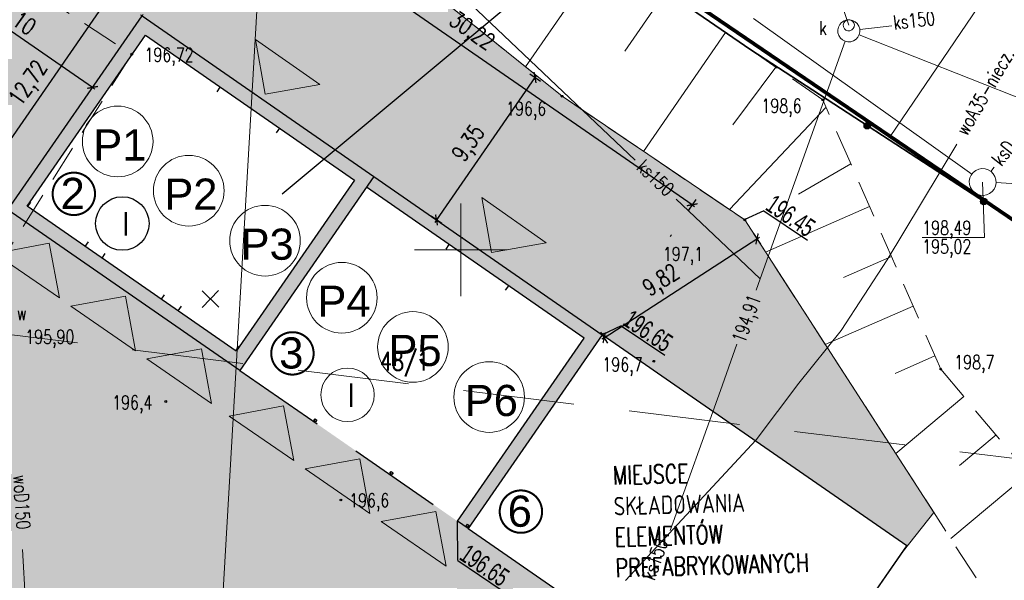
# Model space of a CAD drawing. Header units: centimetres. Extents: x 7405971 to 7406611, y 5745066 to 5745352.
# Tile 12 of 20: x 7406076 to 7406129, y 5745232 to 5745262. Entities that reach past the tile are written whole.
import ezdxf
from ezdxf.enums import TextEntityAlignment as Align

# ---------------------------------------------------------------- set-up
doc = ezdxf.new("R2010")
doc.units = ezdxf.units.CM
doc.header["$LTSCALE"] = 2
doc.header["$MEASUREMENT"] = 0
for name, pattern in [('0', [1.5, 1, -0.5]), ('2', [2, 1.5, -0.5]), ('3901', [0]), ('DASHED', [19.05, 12.7, -6.35]), ('DOT2', [3.175, 0, -3.175]), ('PHANTOM2', [1.25, 0.625, -0.125, 0.125, -0.125, 0.125, -0.125])]:
    doc.linetypes.add(name, pattern=pattern)
for name, color, linetype in [('A-OPISY', 70, 'Continuous'), ('BETON', 7, '2'), ('D-PROJ_RZĘDNE_Pen_No__7', 250, 'Continuous'), ('DZIALKI', 98, 'Continuous'), ('DZIALKI-OPIS', 98, 'Continuous'), ('ENERGIA', 10, 'Continuous'), ('KANALIZACJA', 36, 'Continuous'), ('KANALIZACJA-OPIS', 38, 'Continuous'), ('MDCP_nowa', 7, 'Continuous'), ('MPZP', 70, 'Continuous'), ('PLOT', 48, '3901'), ('RZEDNE', 7, 'Continuous'), ('SIATKA', 7, 'Continuous'), ('SKARPA', 201, 'Continuous'), ('STUDNIA_PODZIEMNA', 28, 'Continuous'), ('WLAZ_OKRAGLY', 42, 'Continuous'), ('WODOC-OPIS', 5, 'Continuous'), ('WODOCIAG', 5, 'Continuous')]:
    doc.layers.add(name, color=color, linetype=linetype)
for name, color, linetype, lineweight in [('A-TEREN', 7, 'Continuous', 13), ('A-TEXT', 7, 'Continuous', 9), ('A-TEXT-OPIS_500', 7, 'Continuous', 9), ('CKWYMIAR', 3, 'Continuous', 25), ('OPISY', 70, 'Continuous', 18), ('p.poz.', 10, 'Continuous', 20), ('TEREN', 250, 'Continuous', 13)]:
    doc.layers.add(name, color=color, linetype=linetype, lineweight=lineweight)
doc.styles.add('arial', font='arial.ttf', dxfattribs={"width": 0.65})
doc.styles.add('ASA_OPIS_500', font='simplex.shx', dxfattribs={"width": 0.6, "height": 125})
doc.styles.add('RomanS', font='romans.shx', dxfattribs={"width": 0.75})
doc.styles.add('STYL_ARIAL', font='simplex', dxfattribs={"width": 0.75, "oblique": 0.1})
doc.styles.add('XREF-KLA-LEGEND$0$STAMP', font='ARIAL.TTF')
doc.dimstyles.new('Mapa500', dxfattribs={"dimtxt": 0.9, "dimasz": 0.007, "dimexe": 0.3, "dimexo": 0, "dimgap": 0.3, "dimtad": 1, "dimrnd": 0.01, "dimzin": 9, "dimtxsty": 'RomanS', "dimblk": 'ZASIECZKA POMOCNICZA', "dimcen": 0.25, "dimclrd": 3, "dimclre": 256, "dimclrt": 256, "dimadec": 0, "dimazin": 2, "dimtp": 5, "dimtfac": 1, "dimtofl": 0, "dimtmove": 0, "dimatfit": 3, "dimfxl": 1, "dimtolj": 1, "dimtzin": 0, "dimlwe": 5, "dimarcsym": 0})

# ---------------------------------------------------------------- blocks, each defined once
blk = doc.blocks.new('A$7E8713C3823BD')
at = {"layer": 'OPISY', "linetype": 'ByBlock', "transparency": 33554687}
blk.add_hatch(color=256, dxfattribs=at).paths.add_polyline_path([(-1.886, 0.972), (1.886, -0.972), (-0.972, -1.886)])
at = {"layer": 'OPISY', "linetype": 'ByBlock'}
blk.add_lwpolyline([(1.886, -0.972), (-0.972, -1.886), (-1.886, 0.972), (1.886, -0.972)], dxfattribs=at)
blk = doc.blocks.new('A$7E8713C392D3C8')
at = {"lineweight": 30}
for points in [[(3.003, -15.818), (3.896, -14.925)], [(3.003, -14.925), (3.896, -15.818)]]:
    blk.add_lwpolyline(points, dxfattribs=at)
at = {"xscale": -1}
for p, rotation in [((7.74, -2.626), 297.1932122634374), ((19.879, -11.27), 297.1932122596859)]:
    blk.add_blockref('A$7E8713C3823BD', p, dxfattribs=dict(at, rotation=rotation))
at = {"rotation": 172.2609360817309}
for p in [(-6.443, -14.019), (-2.361, -16.906), (1.721, -19.793), (6.13, -22.912), (10.212, -25.799), (14.294, -28.687)]:
    blk.add_blockref('A$7E8713C3823BD', p, dxfattribs=at)
blk = doc.blocks.new('ZASIECZKA POMOCNICZA')
for p, q in [((-22.5, 0), (22.5, 0)), ((0, 50), (0, -50))]:
    blk.add_line(p, q)
at = {"const_width": 10}
blk.add_lwpolyline([(-30.1, -30.1), (30.1, 30.1)], dxfattribs=at)
blk = doc.blocks.new('*D95')
at = {"layer": 'CKWYMIAR', "linetype": 'DOT2', "lineweight": 5}
for p, q in [((7406075.23, 5745269.276), (7406078.404, 5745267.079)), ((7406067.322, 5745257.853), (7406070.496, 5745255.656))]:
    blk.add_line(p, q, dxfattribs=at)
at = {"layer": 'CKWYMIAR', "color": 3, "lineweight": -2}
blk.add_line((7406070.253, 5745255.832), (7406078.153, 5745267.244), dxfattribs=at)
at = {"layer": 'CKWYMIAR', "color": 3, "lineweight": -2, "xscale": 0.006999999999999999, "yscale": 0.006999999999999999, "zscale": 0.006999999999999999}
for p, rotation in [((7406078.157, 5745267.25), 55.30750439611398), ((7406070.249, 5745255.826), 235.307504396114)]:
    blk.add_blockref('ZASIECZKA POMOCNICZA', p, dxfattribs=dict(at, rotation=rotation))
at = {"layer": 'CKWYMIAR', "insert": (7406074.092, 5745262.846), "char_height": 0.9, "attachment_point": 5, "rotation": 55.3075, "style": 'RomanS'}
blk.add_mtext('\\A1;13,89', dxfattribs=at)
blk = doc.blocks.new('OTRS')
at = {"color": 0}
blk.add_circle((0, 0), 0.05, dxfattribs=at)
blk = doc.blocks.new('801')
at = {"color": 0}
blk.add_circle((0, 0), 0.05, dxfattribs=at)
blk = doc.blocks.new('SURS')
at = {"color": 0}
blk.add_circle((0, 0), 0.05, dxfattribs=at)
blk = doc.blocks.new('A$7E8815FB1995')
at = {"layer": 'BETON', "color": 7, "linetype": '0', "lineweight": 18}
for p, q in [((-25.35, -34.52), (-17.77, -39.44)), ((-17.77, -39.44), (-28.12, -55.85))]:
    blk.add_line(p, q, dxfattribs=at)
at = {"layer": 'DZIALKI', "color": 7, "lineweight": 18}
for p, q in [((40.038, -19.064), (23.17, -43.88)), ((9.13, -34.33), (23.17, -43.88)), ((23.17, -43.88), (30.65, -48.95))]:
    blk.add_line(p, q, dxfattribs=at)
at = {"layer": 'ENERGIA', "color": 1, "lineweight": 18}
blk.add_line((-11.021, -37.11), (-13.06, -72.114), dxfattribs=at)
at = {"layer": 'KANALIZACJA', "color": 34, "lineweight": 18}
for p, q in [((-14.249, -22.691), (9.413, -45.162)), ((20.941, -37.883), (20.282, -35.974)), ((15.797, -37.515), (27.577, -45.919)), ((21.538, -38.115), (23.255, -37.919)), ((16.152, -51.563), (20.74, -38.748)), ((35.545, -43.941), (21.5, -38.403)), ((28.611, -45.767), (28.782, -45.545)), ((28.167, -46.34), (28.266, -49.326)), ((28.891, -46.368), (35.255, -46.806)), ((11.619, -47.257), (14.677, -50.161)), ((28.266, -49.326), (24.904, -49.326)), ((16.152, -51.563), (14.677, -50.161)), ((15.935, -52.169), (16.152, -51.563)), ((14.019, -57.587), (14.888, -55.094)), ((11.289, -65.149), (14.019, -57.587))]:
    blk.add_line(p, q, dxfattribs=at)
at = {"layer": 'PLOT', "color": 7, "linetype": '3901', "lineweight": 35}
for q in [(8.762, -34.46), (30.94, -49.15)]:
    blk.add_line((15.647, -39.214), q, dxfattribs=at)
at = {"layer": 'PLOT', "color": 7}
for centre, radius in [((21.936, -43.3), 0.175), ((21.936, -43.3), 0.158), ((21.936, -43.3), 0.14), ((21.936, -43.3), 0.122), ((21.936, -43.3), 0.105), ((21.936, -43.3), 0.0875), ((21.936, -43.3), 0.07), ((21.936, -43.3), 0.0525), ((21.936, -43.3), 0.035), ((28.225, -47.386), 0.175), ((28.225, -47.386), 0.158), ((28.225, -47.386), 0.14), ((28.225, -47.386), 0.122), ((28.225, -47.386), 0.105), ((28.225, -47.386), 0.0875), ((28.225, -47.386), 0.07), ((28.225, -47.386), 0.0525), ((28.225, -47.386), 0.035)]:
    blk.add_circle(centre, radius, dxfattribs=at)
at = {"layer": 'SIATKA', "color": 7, "lineweight": 18}
for p, q in [((0, -52.5), (0, -47.5)), ((-2.5, -50), (2.5, -50))]:
    blk.add_line(p, q, dxfattribs=at)
at = {"layer": 'SKARPA', "color": 7, "linetype": '0', "lineweight": 18}
for p, q in [((-10.929, -28.538), (5.462, -41.712)), ((15.647, -39.214), (8.762, -34.46)), ((19.539, -41.902), (15.647, -39.214)), ((5.462, -41.712), (14.862, -48.07)), ((25.9, -56.43), (19.539, -41.902)), ((14.862, -48.07), (15.32, -48.38)), ((15.32, -48.38), (30.2, -71.39)), ((34.86, -67.1), (25.9, -56.43))]:
    blk.add_line(p, q, dxfattribs=at)
at = {"layer": 'SKARPA', "color": 7, "lineweight": 18}
for p, q in [((7.861, -33.833), (3.484, -40.122)), ((11.074, -36.056), (8.85, -39.278)), ((14.29, -38.277), (9.863, -44.689)), ((17, -40.149), (14.68, -43.256)), ((19.711, -42.295), (14.499, -47.825)), ((21.052, -45.361), (18.218, -47.001)), ((22.062, -47.666), (16.448, -50.124)), ((23.238, -50.351), (20.649, -51.484)), ((24.414, -53.036), (19.673, -55.112)), ((25.59, -55.721), (23.438, -56.664)), ((27.145, -57.913), (23.477, -60.993)), ((28.888, -59.988), (26.924, -61.637)), ((30.63, -62.063), (26.443, -65.58))]:
    blk.add_line(p, q, dxfattribs=at)
at = {"layer": 'STUDNIA_PODZIEMNA', "color": 34, "lineweight": 18}
for p, q in [((20.448, -37.841), (20.554, -37.725)), ((20.554, -37.725), (20.685, -37.64)), ((20.685, -37.64), (20.834, -37.593)), ((20.834, -37.593), (20.991, -37.585)), ((20.991, -37.585), (21.144, -37.618)), ((21.144, -37.618), (21.283, -37.69)), ((21.283, -37.69), (21.399, -37.795)), ((20.344, -38.134), (20.377, -37.981)), ((20.351, -38.29), (20.344, -38.134)), ((20.377, -37.981), (20.448, -37.841)), ((21.399, -37.795), (21.484, -37.926)), ((21.484, -37.926), (21.532, -38.076)), ((21.54, -38.232), (21.507, -38.385)), ((21.532, -38.076), (21.54, -38.232)), ((20.399, -38.439), (20.351, -38.29)), ((20.484, -38.571), (20.399, -38.439)), ((20.6, -38.676), (20.484, -38.571)), ((20.74, -38.748), (20.6, -38.676)), ((20.893, -38.781), (20.74, -38.748)), ((21.049, -38.773), (20.893, -38.781)), ((21.198, -38.725), (21.049, -38.773)), ((21.33, -38.64), (21.198, -38.725)), ((21.435, -38.524), (21.33, -38.64)), ((21.507, -38.385), (21.435, -38.524)), ((27.795, -45.718), (27.955, -45.647)), ((27.955, -45.647), (28.127, -45.616)), ((28.127, -45.616), (28.301, -45.628)), ((28.301, -45.628), (28.468, -45.68)), ((28.468, -45.68), (28.617, -45.772)), ((27.444, -46.293), (27.476, -46.121)), ((27.476, -46.121), (27.548, -45.962)), ((27.548, -45.962), (27.657, -45.825)), ((27.657, -45.825), (27.795, -45.718)), ((28.617, -45.772), (28.74, -45.896)), ((28.74, -45.896), (28.829, -46.046)), ((28.829, -46.046), (28.881, -46.213)), ((28.881, -46.213), (28.89, -46.387)), ((27.453, -46.468), (27.444, -46.293)), ((27.504, -46.635), (27.453, -46.468)), ((27.594, -46.785), (27.504, -46.635)), ((28.786, -46.718), (28.677, -46.855)), ((28.858, -46.559), (28.786, -46.718)), ((28.89, -46.387), (28.858, -46.559)), ((27.717, -46.909), (27.594, -46.785)), ((27.866, -47), (27.717, -46.909)), ((28.033, -47.053), (27.866, -47)), ((28.207, -47.064), (28.033, -47.053)), ((28.379, -47.033), (28.207, -47.064)), ((28.539, -46.962), (28.379, -47.033)), ((28.677, -46.855), (28.539, -46.962))]:
    blk.add_line(p, q, dxfattribs=at)
at = {"layer": 'WLAZ_OKRAGLY', "color": 7, "lineweight": 18}
for p, q in [((20.671, -37.753), (20.736, -37.664)), ((20.736, -37.664), (20.829, -37.605)), ((20.829, -37.605), (20.937, -37.583)), ((20.937, -37.583), (21.046, -37.602)), ((21.046, -37.602), (21.14, -37.659)), ((21.14, -37.659), (21.208, -37.746)), ((20.642, -37.859), (20.671, -37.753)), ((20.654, -37.969), (20.642, -37.859)), ((20.704, -38.067), (20.654, -37.969)), ((20.787, -38.14), (20.704, -38.067)), ((20.89, -38.179), (20.787, -38.14)), ((21, -38.177), (20.89, -38.179)), ((21.103, -38.136), (21, -38.177)), ((21.183, -38.061), (21.103, -38.136)), ((21.231, -37.961), (21.183, -38.061)), ((21.208, -37.746), (21.24, -37.851)), ((21.24, -37.851), (21.231, -37.961))]:
    blk.add_line(p, q, dxfattribs=at)
at = {"layer": 'WODOCIAG', "color": 5, "lineweight": 18}
for p, q in [((23.009, -50.533), (26.774, -44.291)), ((20.535, -54.346), (23.009, -50.533)), ((18.249, -57.199), (20.535, -54.346)), ((15.943, -60.252), (18.249, -57.199)), ((8.882, -67.839), (15.943, -60.252)), ((-23.671, -66.166), (-23.181, -74.114))]:
    blk.add_line(p, q, dxfattribs=at)
at = {"layer": 'RZEDNE', "color": 7}
for name, p in [('SURS', (-17.77, -39.44)), ('OTRS', (5.462, -41.712)), ('SURS', (19.539, -41.902)), ('SURS', (15.32, -48.38)), ('SURS', (10.41, -56.01)), ('SURS', (25.9, -56.43)), ('801', (-15.936, -58.178)), ('OTRS', (-6.475, -63.495))]:
    blk.add_blockref(name, p, dxfattribs=at)
at = {"layer": 'DZIALKI-OPIS', "color": 7, "style": 'STYL_ARIAL', "width": 0.75}
blk.add_text('48/1', height=1, dxfattribs=at).set_placement((-4.361, -55.507), align=Align.TOP_LEFT)
at = {"layer": 'KANALIZACJA', "color": 34, "style": 'STYL_ARIAL', "width": 0.75}
blk.add_text('ks150', height=0.75, rotation=6.5036, dxfattribs=at).set_placement((23.294, -37.371), align=Align.TOP_LEFT)
blk.add_text('k', height=0.75, dxfattribs=at).set_placement((19.338, -37.653), align=Align.TOP_LEFT)
blk.add_text('ksD', height=0.75, rotation=52.2799, dxfattribs=at).set_placement((29.288, -44.763), align=Align.MIDDLE_CENTER)
for s, p in [('198,49', (24.904, -49.182)), ('195,02', (24.904, -50.195))]:
    blk.add_text(s, height=0.75, dxfattribs=at).set_placement(p)
at = {"layer": 'KANALIZACJA-OPIS', "color": 34, "style": 'STYL_ARIAL', "width": 0.75}
for s, rotation, p in [('ks150', 316.4776, (10.516, -46.115)), ('194,91', 70.3055, (15.408, -53.712))]:
    blk.add_text(s, height=0.75, rotation=rotation, dxfattribs=at).set_placement(p, align=Align.MIDDLE_CENTER)
blk.add_text('ks150', height=0.75, rotation=70.3056, dxfattribs=at).set_placement((9.728, -67.63), align=Align.TOP_LEFT)
at = {"layer": 'RZEDNE', "color": 7, "style": 'STYL_ARIAL', "width": 0.75}
for s, p in [('196,72', (-15.755, -39.472)), ('198,6', (17.306, -42.227)), ('197,1', (11.987, -50.223)), ('196,7', (8.721, -56.189)), ('198,7', (27.718, -56.056))]:
    blk.add_text(s, height=0.75, dxfattribs=at).set_placement(p, align=Align.MIDDLE_CENTER)
for s, p in [('196,6', (2.437, -42.981)), ('196,4', (-18.825, -58.831)), ('196,6', (-6.035, -64.115))]:
    blk.add_text(s, height=0.75, dxfattribs=at).set_placement(p, align=Align.BOTTOM_LEFT)
at = {"layer": 'WODOC-OPIS', "color": 5, "style": 'STYL_ARIAL', "width": 0.75}
blk.add_text('woA35-niecz.', height=0.75, rotation=59.8704, dxfattribs=at).set_placement((28.285, -41.467), align=Align.MIDDLE_CENTER)
for s, p in [('w', (-23.973, -53.041)), ('195,90', (-23.518, -54.32))]:
    blk.add_text(s, height=0.75, dxfattribs=at).set_placement(p, align=Align.TOP_LEFT)
blk.add_text('woD150', height=0.75, rotation=273.5286, dxfattribs=at).set_placement((-23.412, -62.121), align=Align.TOP_LEFT)
blk = doc.blocks.new('A$7E8815F262A63')
h = blk.add_hatch(color=256)
h.dxf.hatch_style = 1
h.paths.add_polyline_path([(760.9, 1890.3), (-761.1, 1890.3), (-761.1, 618.3), (760.9, 618.3)])
h.paths.add_polyline_path([(-195, 1815.3), (-686.1, 1815.3), (-686.1, 693.3), (-683, 693.3), (685.9, 693.3), (685.9, 1815.3)], flags=16)
h.paths.add_polyline_path([(2190.9, 618.3), (2260.9, 618.3), (2260.9, 1890.3), (760.9, 1890.3), (760.9, 1820.3), (2190.9, 1820.3)])
h = blk.add_hatch(color=256)
h.dxf.hatch_style = 1
h.paths.add_polyline_path([(1243.9, 635.3), (1255.9, 635.3), (1255.9, 623.3), (1243.9, 623.3)])
h.paths.add_polyline_path([(1743.9, 635.3), (1755.9, 635.3), (1755.9, 623.3), (1743.9, 623.3)])
for points in [[(-761.1, 1890.3), (760.9, 1890.3), (760.9, 618.3), (-761.1, 618.3)], [(-686.1, 1815.3), (685.9, 1815.3), (685.9, 693.3), (-686.1, 693.3)], [(1243.9, 635.3), (1255.9, 635.3), (1255.9, 623.3), (1243.9, 623.3)], [(1743.9, 635.3), (1755.9, 635.3), (1755.9, 623.3), (1743.9, 623.3)], [(2243.9, 635.3), (2255.9, 635.3), (2255.9, 623.3), (2243.9, 623.3)]]:
    blk.add_lwpolyline(points, close=True)
for points in [[(760.9, 1890.3), (2260.9, 1890.3), (2260.9, 618.3), (2190.9, 618.3)], [(-195, 1785.3), (-195, 1815.3)], [(195, 1785.3), (195, 1815.3)], [(2190.9, 618.3), (2190.9, 1820.3), (760.9, 1820.3)], [(1305, 1790.3), (1305, 1820.3)], [(1695, 1790.3), (1695, 1820.3)], [(-683, 693.3), (-683, 723.3)], [(-305, 693.3), (-305, 723.3)], [(-195, 693.3), (-195, 723.3)], [(195, 693.3), (195, 723.3)], [(305, 693.3), (305, 723.3)], [(683, 693.3), (683, 723.3)]]:
    blk.add_lwpolyline(points)
at = {"linetype": 'DASHED', "ltscale": 20}
blk.add_lwpolyline([(760.9, 618.3), (2190.9, 618.3)], dxfattribs=at)
blk = doc.blocks.new('*D112')
at = {"layer": 'CKWYMIAR', "linetype": 'DOT2', "lineweight": 5}
for p, q in [((7406082.784, 5745262.619), (7406087.812, 5745269.883)), ((7406107.632, 5745245.419), (7406112.66, 5745252.682))]:
    blk.add_line(p, q, dxfattribs=at)
at = {"layer": 'CKWYMIAR', "color": 3, "lineweight": -2}
blk.add_line((7406087.647, 5745269.632), (7406112.483, 5745252.44), dxfattribs=at)
at = {"layer": 'CKWYMIAR', "color": 3, "lineweight": -2, "xscale": 0.006999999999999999, "yscale": 0.006999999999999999, "zscale": 0.006999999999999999}
for p, rotation in [((7406087.642, 5745269.636), 145.3075043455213), ((7406112.489, 5745252.436), 325.3075043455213)]:
    blk.add_blockref('ZASIECZKA POMOCNICZA', p, dxfattribs=dict(at, rotation=rotation))
at = {"layer": 'CKWYMIAR', "insert": (7406100.541, 5745261.723), "char_height": 0.9, "attachment_point": 5, "rotation": 325.3075, "style": 'RomanS'}
blk.add_mtext('\\A1;30,22', dxfattribs=at)
blk = doc.blocks.new('*D113')
at = {"layer": 'CKWYMIAR', "color": 3, "lineweight": -2}
blk.add_line((7406081.09, 5745263.784), (7406073.859, 5745253.336), dxfattribs=at)
at = {"layer": 'CKWYMIAR', "linetype": 'DOT2', "lineweight": 5}
for p, q in [((7406082.784, 5745262.619), (7406080.848, 5745263.96)), ((7406075.545, 5745252.161), (7406073.608, 5745253.501))]:
    blk.add_line(p, q, dxfattribs=at)
at = {"layer": 'CKWYMIAR', "color": 3, "lineweight": -2, "xscale": 0.006999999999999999, "yscale": 0.006999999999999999, "zscale": 0.006999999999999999}
for p, rotation in [((7406081.094, 5745263.789), 55.30750481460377), ((7406073.855, 5745253.331), 235.3075048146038)]:
    blk.add_blockref('ZASIECZKA POMOCNICZA', p, dxfattribs=dict(at, rotation=rotation))
at = {"layer": 'CKWYMIAR', "insert": (7406076.722, 5745258.94), "char_height": 0.9, "attachment_point": 5, "rotation": 55.3075, "style": 'RomanS'}
blk.add_mtext('\\A1;12,72', dxfattribs=at)
blk = doc.blocks.new('*D116')
at = {"layer": 'CKWYMIAR', "linetype": 'DOT2', "lineweight": 5}
for p, q in [((7406105.462, 5745258.288), (7406103.756, 5745259.469)), ((7406100.143, 5745250.604), (7406098.436, 5745251.785))]:
    blk.add_line(p, q, dxfattribs=at)
at = {"layer": 'CKWYMIAR', "color": 3, "lineweight": -2}
blk.add_line((7406103.998, 5745259.293), (7406098.687, 5745251.62), dxfattribs=at)
at = {"layer": 'CKWYMIAR', "color": 3, "lineweight": -2, "xscale": 0.006999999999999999, "yscale": 0.006999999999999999, "zscale": 0.006999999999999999}
for p, rotation in [((7406104.002, 5745259.298), 55.30750481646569), ((7406098.683, 5745251.614), 235.3075048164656)]:
    blk.add_blockref('ZASIECZKA POMOCNICZA', p, dxfattribs=dict(at, rotation=rotation))
at = {"layer": 'CKWYMIAR', "insert": (7406100.494, 5745255.698), "char_height": 0.9, "attachment_point": 5, "rotation": 55.3075, "style": 'RomanS'}
blk.add_mtext('\\A1;9,35', dxfattribs=at)
blk = doc.blocks.new('*D117')
at = {"layer": 'CKWYMIAR', "color": 3, "lineweight": -2}
blk.add_line((7406107.741, 5745245.263), (7406115.978, 5745250.59), dxfattribs=at)
at = {"layer": 'CKWYMIAR', "linetype": 'DOT2', "lineweight": 5}
for p, q in [((7406115.881, 5745250.753), (7406116.147, 5745250.342)), ((7406107.632, 5745245.419), (7406107.898, 5745245.008))]:
    blk.add_line(p, q, dxfattribs=at)
at = {"layer": 'CKWYMIAR', "color": 3, "lineweight": -2, "xscale": 0.006999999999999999, "yscale": 0.006999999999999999, "zscale": 0.006999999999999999}
for p, rotation in [((7406115.984, 5745250.594), 32.88975339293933), ((7406107.735, 5745245.26), 212.8897533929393)]:
    blk.add_blockref('ZASIECZKA POMOCNICZA', p, dxfattribs=dict(at, rotation=rotation))
at = {"layer": 'CKWYMIAR', "insert": (7406110.863, 5745248.277), "char_height": 0.9, "attachment_point": 5, "rotation": 32.8898, "style": 'RomanS'}
blk.add_mtext('\\A1;9,82', dxfattribs=at)
blk = doc.blocks.new('*D130')
at = {"layer": 'p.poz.', "linetype": 'DOT2', "lineweight": 5}
for p, q in [((7406071.732, 5745264.222), (7406072.066, 5745264.705)), ((7406079.954, 5745258.53), (7406080.288, 5745259.013))]:
    blk.add_line(p, q, dxfattribs=at)
at = {"layer": 'p.poz.', "lineweight": -2}
blk.add_line((7406071.901, 5745264.454), (7406080.111, 5745258.77), dxfattribs=at)
at = {"layer": 'p.poz.', "lineweight": -2, "xscale": 0.006999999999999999, "yscale": 0.006999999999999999, "zscale": 0.006999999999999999}
for p, rotation in [((7406071.895, 5745264.458), 145.3075048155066), ((7406080.117, 5745258.766), 325.3075048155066)]:
    blk.add_blockref('ZASIECZKA POMOCNICZA', p, dxfattribs=dict(at, rotation=rotation))
at = {"layer": 'p.poz.', "insert": (7406076.433, 5745262.229), "char_height": 0.9, "attachment_point": 5, "rotation": 325.3075, "style": 'RomanS'}
blk.add_mtext('\\A1;10', dxfattribs=at)

msp = doc.modelspace()

# ---------------------------------------------------------------- hatches: boundary and pattern name
at = {"layer": 'A-TEREN', "linetype": 'Continuous', "lineweight": 5, "transparency": 33554483}
h = msp.add_hatch(dxfattribs=at)
h.set_pattern_fill('AR-CONC', color=252, scale=0.01, angle=354)
h.set_pattern_definition([(404, (0, 0), (1.795205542, -0.34895253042), [0.1905, -2.0955]), (709, (0, 0), (-0.1507890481, 1.93693893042), [0.1524, -1.6764]), (454.451, (0.1496, -0.029), (1.64442213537, 1.58797706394), [0.1619, -1.7809]), (400.1842, (0.053, 0.5052), (2.6519942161, -0.7014749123), [0.28575, -3.14325]), (450.6356, (0.274, 0.4468), (2.6196672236, 2.21254633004), [0.24285, -2.67135]), (705.184, (0.053, 0.5052), (2.6196704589, 2.2125415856), [0.2286, -2.5146]), (375, (0.2924, 0.3524), (1.40094660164, -1.17553367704), [0.1905, -2.0955]), (680, (0.2924, 0.3524), (0.8071635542, 1.76718894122), [0.1524, -1.6764]), (425.4514, (0.4092, 0.2544), (2.20810643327, 0.59165977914), [0.1619, -1.7809]), (391.5, (0, 0), (0.119100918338, 0.837689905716), [0, -1.65608, 0, -1.7018, 0, -1.68275]), (361.5, (0, 0), (0.76925338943, 0.92647218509), [0, -0.97028, 0, -1.61798, 0, -0.64135]), (321.5, (-0.5633, 0.0592), (1.342489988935, -0.1987043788), [0, -0.635, 0, -1.9812, 0, -2.6289]), (311.5, (-0.8159, 0.0858), (1.49975506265, 0.0980348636), [0, -0.8255, 0, -1.31572, 0, -1.8669])])
h.paths.add_polyline_path([(7406037.7659, 5745272.109, -0.04124158), (7406037.62636, 5745271.09749, 0.04262239)])
edge = h.paths.add_edge_path(flags=16)
edge.add_arc((7406077.02116, 5745225.75099), 4.7422, 0, 360)
h.paths.add_polyline_path([(7406055.7017, 5745274.7211), (7406051.77, 5745268.97), (7406059.69138, 5745263.29135), (7406059.61826, 5745263.18572), (7406060.19025, 5745262.7897), (7406063.89376, 5745260.22598), (7406064.80444, 5745261.54153), (7406068.23309, 5745259.16809), (7406075.23022, 5745269.27605), (7406067.52603, 5745274.60919), (7406067.45107, 5745274.50149), (7406049.18, 5745287.25), (7406045.42001, 5745281.74991)])
h.paths.add_polyline_path([(7406075.54459, 5745252.16082), (7406082.78446, 5745262.61944), (7406107.6319, 5745245.41907), (7406100.39204, 5745234.96045)])
edge = h.paths.add_edge_path()
edge.add_line((7406049.87318, 5745305.44586), (7406041.68169, 5745304.09528))
edge.add_line((7406041.68169, 5745304.09528), (7406044.08069, 5745301.72304))
edge.add_line((7406044.08069, 5745301.72304), (7406027.46, 5745298.41))
edge.add_line((7406027.46, 5745298.41), (7406030.21087, 5745294.27705))
edge.add_arc((7406033.16669, 5745276.48941), 18.03156, 54.922624, 99.434789, ccw=False)
edge.add_line((7406043.5291, 5745291.24602), (7406044.27399, 5745290.70516))
edge.add_line((7406044.27399, 5745290.70516), (7406049.20739, 5745287.29007))
edge.add_line((7406049.20739, 5745287.29007), (7406045.42001, 5745281.74991))
edge.add_line((7406045.42001, 5745281.74991), (7406055.7017, 5745274.7211))
edge.add_line((7406055.7017, 5745274.7211), (7406051.77, 5745268.97))
edge.add_line((7406051.77, 5745268.97), (7406058.8783, 5745263.69804))
edge.add_line((7406058.8783, 5745263.69804), (7406063.89356, 5745260.22569))
edge.add_line((7406063.89356, 5745260.22569), (7406064.80444, 5745261.54153))
edge.add_line((7406064.80444, 5745261.54153), (7406068.23309, 5745259.16809))
edge.add_line((7406068.23309, 5745259.16809), (7406059.7961, 5745246.98012))
edge.add_line((7406059.7961, 5745246.98012), (7406033.91853, 5745264.92563))
edge.add_line((7406033.91853, 5745264.92563), (7406032.67604, 5745263.10812))
edge.add_line((7406032.67604, 5745263.10812), (7406081.64427, 5745188.57256))
edge.add_line((7406081.64427, 5745188.57256), (7406101.70272, 5745201.75052))
edge.add_line((7406101.70272, 5745201.75052), (7406114.23394, 5745219.82994))
edge.add_line((7406114.23394, 5745219.82994), (7406116.85974, 5745223.56087))
edge.add_line((7406116.85974, 5745223.56087), (7406100.39204, 5745234.96045))
edge.add_line((7406100.39204, 5745234.96045), (7406107.6319, 5745245.41907))
edge.add_line((7406107.6319, 5745245.41907), (7406124.09749, 5745234.01644))
edge.add_line((7406124.09749, 5745234.01644), (7406125.53354, 5745235.82608))
edge.add_line((7406125.53354, 5745235.82608), (7406115.32, 5745251.62))
edge.add_line((7406115.32, 5745251.62), (7406105.462, 5745258.288))
edge.add_line((7406105.462, 5745258.288), (7406089.071, 5745271.462))
edge.add_line((7406089.071, 5745271.462), (7406082.698, 5745276.857))
edge.add_line((7406082.698, 5745276.857), (7406082.63886, 5745279.70149))
edge.add_line((7406082.63886, 5745279.70149), (7406048.94627, 5745302.69291))
edge.add_arc((7406053.94402, 5745302.54271), 5, 144.505155, 178.27865, ccw=False)

# ---------------------------------------------------------------- linework, layer by layer
at = {"linetype": 'ByBlock'}
msp.add_lwpolyline([(7406116.83641, 5745223.57701), (7406124.07627, 5745234.03564), (7406107.6319, 5745245.41907), (7406100.39204, 5745234.96045)], close=True, dxfattribs=at)
msp.add_circle((7406081.72297, 5745251.42167), 1.44271)
at = {"layer": 'A-OPISY', "linetype": 'ByBlock'}
msp.add_lwpolyline([(7406090.34917, 5745253.02786), (7406110.52825, 5745269.83272), (7406122.36469, 5745269.83272)], dxfattribs=at)
at = {"layer": 'A-TEREN', "color": 252, "linetype": 'Continuous', "lineweight": 5, "transparency": 33554483}
msp.add_lwpolyline([(7406036.86358, 5745275.60224, -0.29620538), (7406036.7445, 5745269.05958), (7406033.91849, 5745264.92556), (7406032.67604, 5745263.10812), (7406081.64427, 5745188.57256), (7406101.70418, 5745201.75148), (7406114.24264, 5745219.83009), (7406114.23394, 5745219.82994), (7406123.89455, 5745233.76071), (7406125.53354, 5745235.82608), (7406115.32, 5745251.62), (7406105.462, 5745258.288), (7406089.071, 5745271.462), (7406082.698, 5745276.857), (7406082.63886, 5745279.70149), (7406048.94627, 5745302.69291), (7406048.94627, 5745302.69291)], format="xyb", dxfattribs=at)
at = {"layer": 'A-TEXT', "ltscale": 10, "const_width": 0.10976}
for points in [[(7406078.42356, 5745252.10333, -1.33748273), (7406080.17606, 5745253.42532, -0.74767321), (7406078.42356, 5745252.10333, -1.33748273)], [(7406090.2244, 5745243.49588, -1.33748273), (7406091.9769, 5745244.81787, -0.74767321), (7406090.2244, 5745243.49588, -1.33748273)], [(7406102.55768, 5745234.9583, -1.33748273), (7406104.31018, 5745236.28029, -0.74767321), (7406102.55768, 5745234.9583, -1.33748273)]]:
    msp.add_lwpolyline(points, format="xyb", dxfattribs=at)
at = {"layer": 'A-TEXT', "ltscale": 4}
msp.add_circle((7406093.8823, 5745242.17876), 1.44271, dxfattribs=at)
at = {"layer": 'A-TEXT-OPIS_500', "color": 3}
for centre in [(7406081.47207, 5745255.84839), (7406085.30776, 5745253.19317), (7406089.42443, 5745250.49405), (7406093.57401, 5745247.41532), (7406097.40971, 5745244.76011), (7406101.52637, 5745242.06098)]:
    msp.add_circle(centre, 1.9061, dxfattribs=at)
at = {"layer": 'D-PROJ_RZĘDNE_Pen_No__7', "color": 7}
for p, q in [((7406116.35306, 5745252.10631), (7406115.32868, 5745251.6302)), ((7406108.65628, 5745245.89518), (7406107.6319, 5745245.41907)), ((7406099.82914, 5745233.24154), (7406099.81649, 5745235.35887))]:
    msp.add_line(p, q, dxfattribs=at)
at = {"layer": 'D-PROJ_RZĘDNE_Pen_No__7', "color": 7, "linetype": 'Continuous'}
for p, q in [((7406116.35306, 5745252.10631), (7406118.70527, 5745250.52155)), ((7406108.65628, 5745245.89518), (7406111.00849, 5745244.31042)), ((7406099.82914, 5745233.24154), (7406102.18135, 5745231.65678))]:
    msp.add_line(p, q, dxfattribs=at)
at = {"layer": 'MPZP', "linetype": '0', "lineweight": 20, "ltscale": 3}
msp.add_line((7406010.82, 5745253.4167), (7406152.93936, 5745235.90399), dxfattribs=at)
at = {"layer": 'MPZP', "lineweight": 50}
msp.add_lwpolyline([(7406050.40643, 5745305.53378), (7406155.40433, 5745234.23004), (7406120.4, 5745182.7), (7406045.96, 5745134.19), (7406007.358, 5745194.3108)], dxfattribs=at)
at = {"layer": 'TEREN', "color": 6, "linetype": 'PHANTOM2', "ltscale": 5, "true_color": 0xff0fff}
msp.add_lwpolyline([(7406012.1, 5745303.37, 0.2, 0.2, 0), (7406016.54, 5745302.25, 0.2, 0.2, 0), (7406046.49, 5745308.22, 0.2, 0.2, 0), (7406155.4062, 5745234.22441, 0.2, 0.2, 0)], format="xyseb", dxfattribs=at)

# ---------------------------------------------------------------- block references
at = {"rotation": 0.5326487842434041}
msp.add_blockref('A$7E8713C392D3C8', (7406082.88717, 5745262.68763), dxfattribs=at)
at = {"xscale": 0.009999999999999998, "yscale": 0.009999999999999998, "zscale": 0.009999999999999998, "rotation": 325.3075048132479}
msp.add_blockref('A$7E8815F262A63', (7406078.28333, 5745242.74495), dxfattribs=at)
at = {"layer": 'MDCP_nowa'}
msp.add_blockref('A$7E8815FB1995', (7406100, 5745300), dxfattribs=at)

# ---------------------------------------------------------------- texts
at = {"linetype": 'ByBlock', "insert": (7406108.1876, 5745238.33223), "char_height": 1, "width": 9.4165596, "attachment_point": 1, "rotation": 1.620525, "style": 'STYL_ARIAL'}
msp.add_mtext('{\\Fsimplex.shx|c0;MIEJSCE SKŁADOWANIA\\PELEMENTÓW PREFABRYKOWANYCH}', dxfattribs=at)
at = {"layer": 'A-TEXT', "ltscale": 10, "style": 'XREF-KLA-LEGEND$0$STAMP'}
for s, p in [('2', (7406079.0438, 5745253.04622)), ('3', (7406090.84464, 5745244.43876)), ('6', (7406103.17792, 5745235.90118))]:
    msp.add_text(s, height=1.68, dxfattribs=at).set_placement(p, align=Align.MIDDLE_CENTER)
at = {"layer": 'A-TEXT-OPIS_500', "ltscale": 10, "style": 'XREF-KLA-LEGEND$0$STAMP'}
for s, p in [('P1', (7406081.58813, 5745255.66204)), ('P2', (7406085.42382, 5745253.00683)), ('P3', (7406089.54049, 5745250.3077)), ('P4', (7406093.69008, 5745247.22898)), ('P5', (7406097.52577, 5745244.57376)), ('P6', (7406101.64244, 5745241.87464))]:
    msp.add_text(s, height=1.68, dxfattribs=at).set_placement(p, align=Align.MIDDLE_CENTER)
at = {"layer": 'A-TEXT-OPIS_500', "style": 'ASA_OPIS_500', "width": 0.8}
for p in [(7406081.74823, 5745250.78167), (7406093.90755, 5745241.53876)]:
    msp.add_text('I', height=1.25, dxfattribs=at).set_placement(p)
at = {"layer": 'D-PROJ_RZĘDNE_Pen_No__7', "color": 7, "linetype": 'Continuous', "char_height": 1, "attachment_point": 7, "rotation": 326.027877, "style": 'arial'}
for s, insert in [('196.45', (7406116.36797, 5745252.19363)), ('196.65', (7406108.67119, 5745245.9825)), ('196.65', (7406099.84405, 5745233.32886))]:
    msp.add_mtext(s, dxfattribs=dict(at, insert=insert))

# ---------------------------------------------------------------- dimensions: what is measured, and where the dimension line sits
at = {"layer": 'CKWYMIAR'}
for base, p1, p2, angle, override, picture, middle, dimtype in [((7406112.4891, 5745252.43572), (7406082.78447, 5745262.61944), (7406107.6319, 5745245.41907), 325.307504, {"dimtxt": 0.9}, '*D112', (7406100.06538, 5745261.0359), 160), ((7406078.15709, 5745267.24996), (7406067.32241, 5745257.85254), (7406075.23022, 5745269.27605), 55.307504, {"dimlfac": 1}, '*D95', (7406074.7793, 5745262.37045), 161), ((7406073.85459, 5745253.33071), (7406082.78447, 5745262.61944), (7406075.5446, 5745252.16082), 235.307505, {"dimtxt": 0.9}, '*D113', (7406077.40848, 5745258.46461), 161), ((7406098.68294, 5745251.61389), (7406105.462, 5745258.288), (7406100.14251, 5745250.60352), 235.307505, {"dimtxt": 0.9}, '*D116', (7406101.18105, 5745255.22264), 161), ((7406115.98363, 5745250.59379), (7406107.6319, 5745245.41907), (7406115.88051, 5745250.75324), 32.889753, {"dimtxt": 0.9}, '*D117', (7406111.31669, 5745247.57579), 161)]:
    dim = msp.add_linear_dim(base=base, p1=p1, p2=p2, angle=angle, dimstyle='Mapa500', override=override, dxfattribs=at)
    dim.commit()
    dim.dimension.update_dxf_attribs({"geometry": picture, "text_midpoint": middle, "dimtype": dimtype})
at = {"layer": 'p.poz.'}
dim = msp.add_linear_dim(base=(7406080.11704, 5745258.76612), p1=(7406071.73165, 5745264.22207), p2=(7406079.95383, 5745258.53036), angle=325.307505, dimstyle='Mapa500', override={"dimtxt": 0.9, "dimclrd": 256}, dxfattribs=at)
dim.commit()
dim.dimension.update_dxf_attribs({"geometry": '*D130', "text_midpoint": (7406076.00595, 5745261.61198), "dimtype": 161})

doc.saveas('drawing.dxf')
